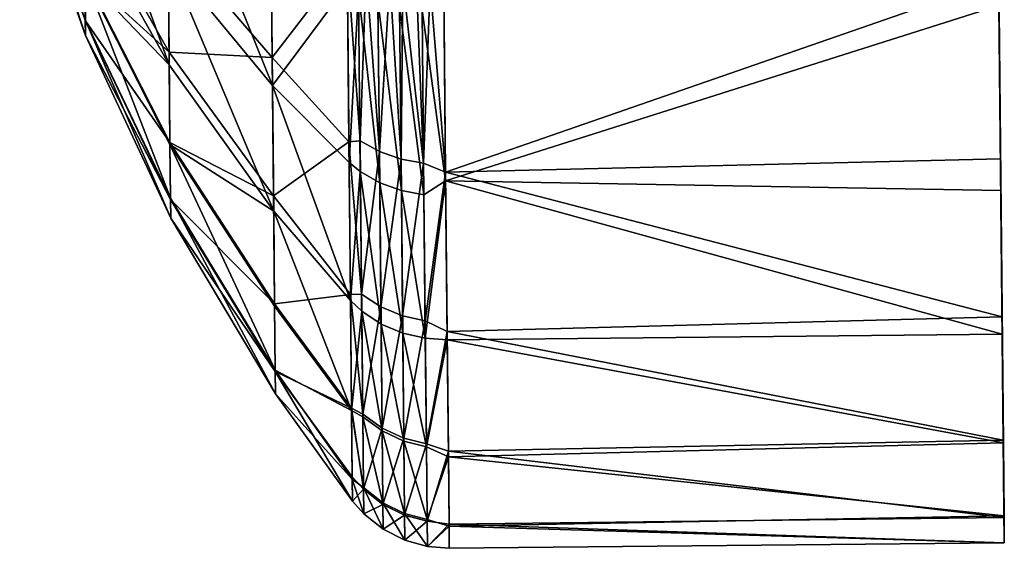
# Model space of a CAD drawing. Header units: centimetres. Extents: x -4.2 to 44.7, y 2.4 to 18.7.
# Tile 2 of 256: x -4.199 to -4.003, y 3.005 to 3.11. Entities that reach past the tile are written whole.
import ezdxf

# ---------------------------------------------------------------- set-up
doc = ezdxf.new("R2010")
doc.units = ezdxf.units.CM
doc.layers.add('429', color=7, linetype='Continuous', true_color=0x57e1c6)

msp = doc.modelspace()

# ---------------------------------------------------------------- meshes
at = {"layer": '429', "color": 9, "true_color": 0xc6c1bc}
mesh = msp.add_polyface(dxfattribs=at)
corners = [(-4.00377, 3.13345, 6.98171), (-4.00392, 3.13177, 6.981), (-4.00388, 3.14497, 6.96028), (-4.00384, 3.12393, 7.00595), (-4.00369, 3.12571, 7.00632), (-4.00381, 3.12103, 7.03302), (-4.00366, 3.12286, 7.03303), (-4.00384, 3.12375, 7.0607), (-4.00369, 3.12553, 7.06034), (-4.00392, 3.13207, 7.08724), (-4.00377, 3.13374, 7.08652), (-4.00405, 3.14532, 7.11103), (-4.00325, 3.13546, 7.08578), (-4.00317, 3.12736, 7.05997), (-4.00314, 3.12472, 7.03304), (-4.00317, 3.12754, 7.0067), (-4.00325, 3.13517, 6.98244), (-4.00438, 3.17877, 6.92306), (-4.00336, 3.07613, 6.86018), (-4.00373, 3.11296, 6.82876), (-4.00419, 3.15888, 6.94003), (-4.00308, 3.04755, 6.89581), (-4.00403, 3.14345, 6.95927), (-4.00286, 3.02593, 6.93605), (-4.00392, 3.13177, 6.981), (-4.00272, 3.01141, 6.98224), (-4.00384, 3.12393, 7.00595), (-4.00267, 3.00604, 7.03239), (-4.00381, 3.12103, 7.03302), (-4.00272, 3.01106, 7.08364), (-4.00384, 3.12375, 7.0607), (-4.00287, 3.02648, 7.13278), (-4.00392, 3.13207, 7.08724), (-4.00311, 3.05102, 7.17684), (-4.00405, 3.14532, 7.11103), (-4.00343, 3.08244, 7.21368), (-4.00422, 3.16229, 7.13092), (-4.00378, 3.11808, 7.24226), (-4.1139, 3.07978, 7.21215), (-4.00343, 3.08244, 7.21368), (-4.00378, 3.11808, 7.24226), (-4.00311, 3.05102, 7.17684), (-4.11359, 3.0481, 7.17419), (-4.00287, 3.02648, 7.13278), (-4.11335, 3.02426, 7.13013), (-4.00272, 3.01106, 7.08364), (-4.11321, 3.00974, 7.08253), (-4.00267, 3.00604, 7.03239), (-4.1132, 3.00934, 6.98707), (-4.00272, 3.01141, 6.98224), (-4.11334, 3.02317, 6.94005), (-4.00286, 3.02593, 6.93605), (-4.11357, 3.04645, 6.89581), (-4.00308, 3.04755, 6.89581), (-4.11389, 3.07806, 6.85709), (-4.00336, 3.07613, 6.86018), (-4.00373, 3.11296, 6.82876), (-4.11426, 3.11593, 6.82598), (-4.00417, 3.15702, 6.80421)]
mesh.append_faces([[corners[k] for k in face] for face in [(0, 1, 2), (0, 3, 1), (4, 3, 0), (4, 5, 3), (6, 5, 4), (6, 7, 5), (8, 7, 6), (8, 9, 7), (10, 9, 8), (10, 11, 9), (12, 8, 13), (8, 12, 10), (13, 6, 14), (6, 13, 8), (14, 4, 15), (4, 14, 6), (15, 0, 16), (0, 15, 4), (2, 16, 0), (17, 18, 19), (20, 18, 17), (20, 21, 18), (22, 21, 20), (22, 23, 21), (24, 23, 22), (24, 25, 23), (26, 25, 24), (26, 27, 25), (28, 27, 26), (28, 29, 27), (30, 29, 28), (30, 31, 29), (32, 31, 30), (32, 33, 31), (34, 33, 32), (34, 35, 33), (36, 35, 34), (36, 37, 35), (38, 39, 40), (38, 41, 39), (42, 43, 41), (44, 45, 43), (46, 47, 45), (48, 49, 47), (50, 51, 49), (52, 53, 51), (54, 55, 53), (54, 56, 55), (57, 58, 56)]], dxfattribs={"color": 9})
mesh = msp.add_polyface(dxfattribs=at)
corners = [(-4.18601, 3.14827, 6.93153), (-4.16893, 3.10118, 6.93239), (-4.18584, 3.13143, 6.95252), (-4.16914, 3.12218, 6.9062), (-4.14813, 3.07206, 6.91298), (-4.14838, 3.09708, 6.88179), (-4.13283, 3.05424, 6.9011), (-4.13311, 3.08173, 6.86683), (-4.13346, 3.11715, 6.83661), (-4.1487, 3.12933, 6.85427), (-4.13388, 3.15952, 6.813), (-4.16941, 3.14925, 6.88311), (-4.18584, 3.13143, 6.95252), (-4.19501, 3.14341, 6.98271), (-4.1955, 3.15347, 6.96716), (-4.19375, 3.13371, 6.99845), (-4.18563, 3.11015, 7.00342), (-4.19863, 3.1464, 7.01109), (-4.18571, 3.1187, 6.97622), (-4.16893, 3.10118, 6.93239), (-4.16878, 3.08529, 6.96196), (-4.14813, 3.07206, 6.91298), (-4.14794, 3.05313, 6.94822), (-4.13315, 3.08583, 7.20486), (-4.14843, 3.10261, 7.19128), (-4.14816, 3.0751, 7.15903), (-4.13351, 3.12207, 7.23428), (-4.14874, 3.13381, 7.21631), (-4.13389, 3.16077, 7.25507), (-4.16867, 3.07462, 6.9959), (-4.18559, 3.10699, 7.03296), (-4.19861, 3.14404, 7.03316), (-4.16863, 3.07068, 7.03275), (-4.18562, 3.10995, 7.06314), (-4.19863, 3.14625, 7.05573), (-4.16867, 3.07437, 7.07042), (-4.18571, 3.11903, 7.09208), (-4.1987, 3.15303, 7.07736), (-4.18586, 3.13348, 7.11803), (-4.16878, 3.0857, 7.10653), (-4.14795, 3.05361, 7.12046), (-4.16896, 3.10373, 7.13891), (-4.16919, 3.12682, 7.16598), (-4.18604, 3.15199, 7.13973), (-4.16945, 3.15301, 7.18698)]
mesh.append_faces([[corners[k] for k in face] for face in [(0, 1, 2), (3, 1, 0), (3, 4, 1), (5, 4, 3), (5, 6, 4), (5, 7, 6), (5, 8, 7), (9, 8, 5), (9, 10, 8), (11, 5, 3), (5, 11, 9), (12, 13, 14), (15, 16, 17), (15, 18, 16), (13, 18, 15), (12, 18, 13), (19, 18, 12), (19, 20, 18), (21, 20, 19), (21, 22, 20), (23, 24, 25), (26, 24, 23), (26, 27, 24), (28, 27, 26), (18, 29, 16), (29, 18, 20), (17, 30, 31), (30, 17, 16), (16, 32, 30), (32, 16, 29), (31, 33, 34), (33, 31, 30), (30, 35, 33), (35, 30, 32), (34, 36, 37), (36, 34, 33), (38, 37, 36), (33, 39, 36), (39, 33, 35), (35, 40, 39), (36, 41, 38), (41, 36, 39), (39, 25, 41), (25, 39, 40), (38, 42, 43), (42, 38, 41), (41, 24, 42), (24, 41, 25), (42, 27, 44), (27, 42, 24)]], dxfattribs={"color": 9})
mesh = msp.add_polyface(dxfattribs=at)
corners = [(-4.00378, 3.11808, 7.24226), (-4.11467, 3.15722, 7.26388), (-4.11427, 3.11698, 7.24226), (-4.1139, 3.07978, 7.21215), (-4.00378, 3.11808, 7.24226), (-4.11427, 3.11698, 7.24226), (-4.11426, 3.11593, 6.82598), (-4.00373, 3.11296, 6.82876), (-4.11389, 3.07806, 6.85709), (-4.13094, 3.08606, 7.20862), (-4.13315, 3.08583, 7.20486), (-4.13064, 3.05552, 7.17282), (-4.13351, 3.12207, 7.23428), (-4.12972, 3.11992, 7.23758), (-4.12708, 3.08393, 7.21086), (-4.12746, 3.11902, 7.23898), (-4.12501, 3.11827, 7.24015), (-4.12277, 3.08243, 7.21246), (-4.1224, 3.11768, 7.24108), (-4.11829, 3.08158, 7.21339), (-4.11971, 3.11727, 7.24174), (-4.11698, 3.11704, 7.24213), (-4.1139, 3.07978, 7.21215), (-4.11427, 3.11698, 7.24226), (-4.11798, 3.05021, 7.17661), (-4.11859, 3.11205, 6.82908), (-4.11389, 3.07806, 6.85709), (-4.11823, 3.07527, 6.86046), (-4.11426, 3.11593, 6.82598), (-4.11903, 3.15603, 6.80458), (-4.11468, 3.15766, 6.80347), (-4.13123, 3.11572, 6.83452), (-4.13346, 3.11715, 6.83661), (-4.13166, 3.15853, 6.81067), (-4.13311, 3.08173, 6.86683), (-4.13088, 3.07992, 6.86506), (-4.13283, 3.05424, 6.9011), (-4.12246, 3.05122, 7.17588), (-4.12677, 3.053, 7.1746), (-4.12242, 3.04777, 6.89674), (-4.12702, 3.07771, 6.8629), (-4.1227, 3.07615, 6.86135), (-4.12674, 3.04958, 6.89797), (-4.12307, 3.11274, 6.83014), (-4.12738, 3.11397, 6.83196), (-4.1235, 3.1565, 6.80576), (-4.12781, 3.15734, 6.80781), (-4.11904, 3.15733, 7.26351), (-4.11698, 3.11704, 7.24213), (-4.11427, 3.11698, 7.24226), (-4.11971, 3.11727, 7.24174), (-4.12352, 3.15779, 7.26233), (-4.1224, 3.11768, 7.24108), (-4.12501, 3.11827, 7.24015), (-4.12782, 3.15862, 7.26028), (-4.12746, 3.11902, 7.23898), (-4.13167, 3.1598, 7.25741), (-4.12972, 3.11992, 7.23758), (-4.13351, 3.12207, 7.23428), (-4.13315, 3.08583, 7.20486), (-4.14816, 3.0751, 7.15903), (-4.13284, 3.05544, 7.16824)]
mesh.append_faces([[corners[k] for k in face] for face in [(0, 1, 2), (3, 4, 5), (6, 7, 8), (9, 10, 11), (9, 12, 10), (9, 13, 12), (14, 13, 9), (14, 15, 13), (14, 16, 15), (17, 16, 14), (17, 18, 16), (19, 18, 17), (19, 20, 18), (19, 21, 20), (21, 22, 23), (19, 22, 21), (24, 22, 19), (25, 26, 27), (25, 28, 26), (29, 28, 25), (29, 30, 28), (31, 32, 33), (31, 34, 32), (35, 34, 31), (35, 36, 34), (37, 19, 17), (38, 17, 14), (11, 14, 9), (39, 40, 41), (42, 35, 40), (27, 43, 25), (43, 27, 41), (41, 44, 43), (44, 41, 40), (40, 31, 44), (31, 40, 35), (25, 45, 29), (45, 25, 43), (43, 46, 45), (46, 43, 44), (44, 33, 46), (33, 44, 31), (47, 48, 49), (47, 50, 48), (51, 52, 50), (51, 53, 52), (54, 55, 53), (56, 57, 55), (56, 58, 57), (59, 60, 61)]], dxfattribs={"color": 9})
mesh = msp.add_polyface(dxfattribs=at)
corners = [(-4.13283, 3.05424, 6.9011), (-4.13088, 3.07992, 6.86506), (-4.1306, 3.05214, 6.89969), (-4.13262, 3.03239, 6.94234), (-4.13039, 3.03113, 6.9388), (-4.13025, 3.01702, 6.98369), (-4.13248, 3.01873, 6.98793), (-4.1302, 3.0118, 7.03243), (-4.13244, 3.01433, 7.03531), (-4.13025, 3.01668, 7.08224), (-4.13248, 3.01916, 7.08174), (-4.13262, 3.03286, 7.12635), (-4.1304, 3.03167, 7.13), (-4.13284, 3.05544, 7.16824), (-4.13064, 3.05552, 7.17282), (-4.13315, 3.08583, 7.20486), (-4.12708, 3.08393, 7.21086), (-4.12677, 3.053, 7.1746), (-4.12653, 3.02884, 7.13123), (-4.12246, 3.05122, 7.17588), (-4.12638, 3.01367, 7.08286), (-4.12633, 3.00873, 7.03241), (-4.12639, 3.014, 6.98305), (-4.12653, 3.0283, 6.93758), (-4.12674, 3.04958, 6.89797), (-4.12702, 3.07771, 6.8629), (-4.12242, 3.04777, 6.89674), (-4.13262, 3.03239, 6.94234), (-4.14813, 3.07206, 6.91298), (-4.13283, 3.05424, 6.9011), (-4.14794, 3.05313, 6.94822), (-4.14781, 3.04041, 6.98866), (-4.13248, 3.01873, 6.98793), (-4.14777, 3.03572, 7.03256), (-4.13244, 3.01433, 7.03531), (-4.14781, 3.04011, 7.07744), (-4.13248, 3.01916, 7.08174), (-4.13262, 3.03286, 7.12635), (-4.14795, 3.05361, 7.12046), (-4.13284, 3.05544, 7.16824), (-4.14816, 3.0751, 7.15903), (-4.16878, 3.08529, 6.96196), (-4.16867, 3.07462, 6.9959), (-4.16863, 3.07068, 7.03275), (-4.16867, 3.07437, 7.07042)]
mesh.append_faces([[corners[k] for k in face] for face in [(0, 1, 2), (2, 3, 0), (4, 3, 2), (5, 3, 4), (5, 6, 3), (7, 6, 5), (7, 8, 6), (9, 8, 7), (9, 10, 8), (9, 11, 10), (12, 11, 9), (12, 13, 11), (14, 13, 12), (14, 15, 13), (16, 14, 17), (18, 19, 17), (17, 12, 18), (12, 17, 14), (18, 9, 20), (9, 18, 12), (20, 7, 21), (7, 20, 9), (21, 5, 22), (5, 21, 7), (22, 4, 23), (4, 22, 5), (23, 2, 24), (2, 23, 4), (25, 26, 24), (1, 24, 2), (27, 28, 29), (27, 30, 28), (27, 31, 30), (32, 31, 27), (32, 33, 31), (34, 33, 32), (34, 35, 33), (36, 35, 34), (37, 35, 36), (37, 38, 35), (39, 38, 37), (39, 40, 38), (41, 31, 42), (31, 41, 30), (42, 33, 43), (33, 42, 31), (43, 35, 44), (35, 43, 33), (38, 44, 35)]], dxfattribs={"color": 9})
mesh = msp.add_polyface(dxfattribs=at)
corners = [(-4.11359, 3.0481, 7.17419), (-4.00311, 3.05102, 7.17684), (-4.1139, 3.07978, 7.21215), (-4.11335, 3.02426, 7.13013), (-4.00287, 3.02648, 7.13278), (-4.11321, 3.00974, 7.08253), (-4.00272, 3.01106, 7.08364), (-4.11316, 3.00494, 7.03428), (-4.00267, 3.00604, 7.03239), (-4.1132, 3.00934, 6.98707), (-4.11334, 3.02317, 6.94005), (-4.00272, 3.01141, 6.98224), (-4.11357, 3.04645, 6.89581), (-4.00286, 3.02593, 6.93605), (-4.11389, 3.07806, 6.85709), (-4.00308, 3.04755, 6.89581), (-4.11798, 3.05021, 7.17661), (-4.11359, 3.0481, 7.17419), (-4.1139, 3.07978, 7.21215), (-4.11773, 3.02571, 7.13263), (-4.11335, 3.02426, 7.13013), (-4.11758, 3.01031, 7.08357), (-4.11321, 3.00974, 7.08253), (-4.11753, 3.0053, 7.03239), (-4.11316, 3.00494, 7.03428), (-4.1132, 3.00934, 6.98707), (-4.11759, 3.01066, 6.98233), (-4.11334, 3.02317, 6.94005), (-4.11773, 3.02515, 6.93621), (-4.11357, 3.04645, 6.89581), (-4.11794, 3.04674, 6.89603), (-4.11389, 3.07806, 6.85709), (-4.11823, 3.07527, 6.86046), (-4.11829, 3.08158, 7.21339), (-4.12246, 3.05122, 7.17588), (-4.12277, 3.08243, 7.21246), (-4.12677, 3.053, 7.1746), (-4.12221, 3.02684, 7.13212), (-4.12653, 3.02884, 7.13123), (-4.12206, 3.01153, 7.08331), (-4.12638, 3.01367, 7.08286), (-4.12201, 3.00654, 7.0324), (-4.12633, 3.00873, 7.03241), (-4.12206, 3.01187, 6.98259), (-4.12639, 3.014, 6.98305), (-4.12221, 3.02629, 6.93671), (-4.12653, 3.0283, 6.93758), (-4.12242, 3.04777, 6.89674), (-4.12674, 3.04958, 6.89797), (-4.1227, 3.07615, 6.86135)]
mesh.append_faces([[corners[k] for k in face] for face in [(0, 1, 2), (3, 4, 0), (5, 6, 3), (7, 8, 5), (9, 8, 7), (10, 11, 9), (12, 13, 10), (14, 15, 12), (16, 17, 18), (19, 17, 16), (19, 20, 17), (21, 20, 19), (21, 22, 20), (23, 22, 21), (23, 24, 22), (23, 25, 24), (26, 25, 23), (26, 27, 25), (28, 27, 26), (28, 29, 27), (30, 29, 28), (30, 31, 29), (32, 31, 30), (33, 34, 16), (35, 36, 34), (16, 37, 19), (37, 16, 34), (34, 38, 37), (19, 39, 21), (39, 19, 37), (37, 40, 39), (40, 37, 38), (21, 41, 23), (41, 21, 39), (39, 42, 41), (42, 39, 40), (23, 43, 26), (43, 23, 41), (41, 44, 43), (44, 41, 42), (26, 45, 28), (45, 26, 43), (43, 46, 45), (46, 43, 44), (28, 47, 30), (47, 28, 45), (45, 48, 47), (48, 45, 46), (30, 49, 32), (49, 30, 47)]], dxfattribs={"color": 9})

doc.saveas('drawing.dxf')
